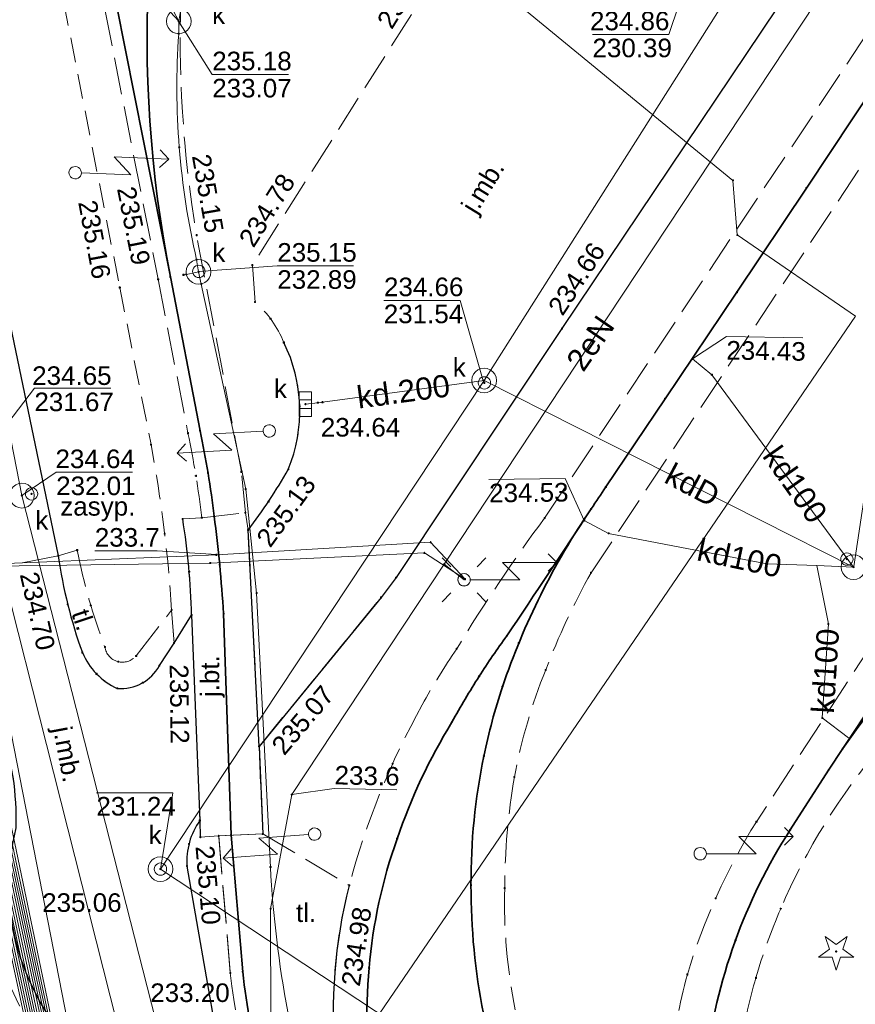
# Model space of a CAD drawing. Header units: metres. Extents: x 6603648 to 6604252, y 5739748 to 5740166.
# Tile 15 of 114: x 6603711 to 6603745, y 5739932 to 5739972. Entities that reach past the tile are written whole.
import ezdxf
from ezdxf.enums import TextEntityAlignment as Align

# ---------------------------------------------------------------- set-up
doc = ezdxf.new("R2010")
doc.units = ezdxf.units.M
doc.linetypes.add('PRZER2-1', pattern=[1.5, 1, -0.5])
doc.linetypes.add('PRZER3-1', pattern=[2, 1.5, -0.5])
doc.layers.get('0').update_dxf_attribs({"linetype": 'CONTINUOUS'})
for name, color, linetype, lineweight, true_color in [('GSLKOU', 7, 'CONTINUOUS', 18, 0x0a0909), ('GSLKRW', 7, 'CONTINUOUS', 25, 0x0a0909), ('GSLTTR', 7, 'CONTINUOUS', 35, 0x0a0909), ('GSPPRB', 7, 'CONTINUOUS', 18, 0x0a0909), ('GSPRDI', 7, 'CONTINUOUS', 18, 0x008000), ('GSPWPS', 7, 'CONTINUOUS', 13, 0x0a0909), ('GSPWPS_O', 7, 'CONTINUOUS', 13, 0x0a0909), ('GSSKOA', 7, 'CONTINUOUS', 18, 0x0a0909), ('GSSKOA_O', 7, 'CONTINUOUS', 18, 0x0a0909), ('GSSKOD', 7, 'CONTINUOUS', 18, 0x0a0909), ('GSSKPL', 7, 'CONTINUOUS', 18, 0x0a0909), ('GSSKPL_O', 7, 'CONTINUOUS', 18, 0x0a0909), ('GULENN', 1, 'CONTINUOUS', 18, 0xff0000), ('GULENN_O', 1, 'CONTINUOUS', 18, 0xff0000), ('GULESN', 1, 'CONTINUOUS', 18, 0xff0000), ('GULKDP', 7, 'CONTINUOUS', 18, 0x803300), ('GULKDP_O', 7, 'CONTINUOUS', 18, 0x803300), ('GULKSP', 7, 'CONTINUOUS', 18, 0x803300), ('GULWOP', 5, 'CONTINUOUS', 18, 0x0000ff), ('GUPISL', 7, 'CONTINUOUS', 18, 0x0a0909), ('GUPKKS', 7, 'CONTINUOUS', 18, 0x0a0909), ('GUPKSD', 7, 'CONTINUOUS', 18, 0x803300), ('GUPKSD_O', 7, 'CONTINUOUS', 18, 0x803300), ('GUPKWZ', 7, 'CONTINUOUS', 18, 0x0a0909), ('GUPKWZ_O', 7, 'CONTINUOUS', 18, 0x0a0909)]:
    doc.layers.add(name, color=color, linetype=linetype, lineweight=lineweight, true_color=true_color)
for name, color, linetype, true_color in [('GUPESH', 1, 'CONTINUOUS', 0xff0000), ('GUPESH_O', 1, 'CONTINUOUS', 0xff0000), ('GUPKSH', 7, 'CONTINUOUS', 0x803300), ('GUPKSH_O', 7, 'CONTINUOUS', 0x803300)]:
    doc.layers.add(name, color=color, linetype=linetype, true_color=true_color)
doc.styles.add('Arial', font='arial.ttf')

# ---------------------------------------------------------------- blocks, each defined once
blk = doc.blocks.new('GSPPRB0')
at = {"color": 0, "lineweight": 18}
blk.add_lwpolyline([(-0.007955, 0.0225), (0.007955, 0.0225), (0.0225, 0.007955), (0.0225, -0.007955), (0.007955, -0.0225), (-0.007955, -0.0225), (-0.0225, -0.007955), (-0.0225, 0.007955)], close=True, dxfattribs=at)
blk = doc.blocks.new('GUPISL1_5')
at = {"color": 0}
for points in [[(3.396745, 1.05234), (3.75, 0.7), (3.396745, 0.34766)], [(0.25, 0), (2.25, 0), (1.55, 0.7), (3.75, 0.7)]]:
    blk.add_lwpolyline(points, dxfattribs=at)
blk.add_lwpolyline([(0.25, 0), (0.241481, -0.064705), (0.216506, -0.125), (0.176777, -0.176777), (0.125, -0.216506), (0.064705, -0.241481), (0, -0.25), (-0.064705, -0.241481), (-0.125, -0.216506), (-0.176777, -0.176777), (-0.216506, -0.125), (-0.241481, -0.064705), (-0.25, 0), (-0.241481, 0.064705), (-0.216506, 0.125), (-0.176777, 0.176777), (-0.125, 0.216506), (-0.064705, 0.241481), (0, 0.25), (0.064705, 0.241481), (0.125, 0.216506), (0.176777, 0.176777), (0.216506, 0.125), (0.241481, 0.064705)], close=True, dxfattribs=at)
blk = doc.blocks.new('GUPISL1_4')
at = {"color": 0}
blk.add_lwpolyline([(0.25, 0), (0.241481, -0.064705), (0.216506, -0.125), (0.176777, -0.176777), (0.125, -0.216506), (0.064705, -0.241481), (0, -0.25), (-0.064705, -0.241481), (-0.125, -0.216506), (-0.176777, -0.176777), (-0.216506, -0.125), (-0.241481, -0.064705), (-0.25, 0), (-0.241481, 0.064705), (-0.216506, 0.125), (-0.176777, 0.176777), (-0.125, 0.216506), (-0.064705, 0.241481), (0, 0.25), (0.064705, 0.241481), (0.125, 0.216506), (0.176777, 0.176777), (0.216506, 0.125), (0.241481, 0.064705)], close=True, dxfattribs=at)
blk = doc.blocks.new('GUPISL1_10')
at = {"color": 0}
for points in [[(-0.883883, 0.883883), (-0.53033, 0.53033)], [(0.883883, 0.883883), (0.53033, 0.53033)], [(-0.883883, -0.883883), (-0.53033, -0.53033)], [(0.883883, -0.883883), (0.53033, -0.53033)]]:
    blk.add_lwpolyline(points, dxfattribs=at)
blk.add_lwpolyline([(0.25, 0), (0.234922, -0.085505), (0.19151, -0.160697), (0.125, -0.216507), (0.064705, -0.241482), (0, -0.25), (-0.064705, -0.241482), (-0.125, -0.216507), (-0.183262, -0.170042), (-0.225242, -0.10847), (-0.247207, -0.03726), (-0.247207, 0.03726), (-0.225242, 0.10847), (-0.183262, 0.170042), (-0.125, 0.216507), (-0.05563, 0.243732), (0.018682, 0.2493), (0.091335, 0.232718), (0.155872, 0.195458), (0.20656, 0.14083), (0.238893, 0.07369)], close=True, dxfattribs=at)
blk = doc.blocks.new('GUPESH1')
blk.add_hatch(color=0).paths.add_polyline_path([(0, 0.045), (-0.011647, 0.043467), (-0.0225, 0.038971), (-0.03182, 0.03182), (-0.038971, 0.0225), (-0.043467, 0.011647), (-0.045, 0), (-0.043467, -0.011647), (-0.038971, -0.0225), (-0.03182, -0.03182), (-0.0225, -0.038971), (-0.011647, -0.043467), (0, -0.045), (0.011647, -0.043467), (0.0225, -0.038971), (0.03182, -0.03182), (0.038971, -0.0225), (0.043467, -0.011647), (0.045, 0), (0.043467, 0.011647), (0.038971, 0.0225), (0.03182, 0.03182), (0.0225, 0.038971), (0.011647, 0.043467)])
blk = doc.blocks.new('GUPKWZ1_1')
at = {"color": 0}
blk.add_lwpolyline([(0.25, 0), (0.241481, -0.064705), (0.216506, -0.125), (0.176777, -0.176777), (0.125, -0.216506), (0.064705, -0.241481), (0, -0.25), (-0.064705, -0.241481), (-0.125, -0.216506), (-0.176777, -0.176777), (-0.216506, -0.125), (-0.241481, -0.064705), (-0.25, 0), (-0.241481, 0.064705), (-0.216506, 0.125), (-0.176777, 0.176777), (-0.125, 0.216506), (-0.064705, 0.241481), (0, 0.25), (0.064705, 0.241481), (0.125, 0.216506), (0.176777, 0.176777), (0.216506, 0.125), (0.241481, 0.064705)], close=True, dxfattribs=at)
blk = doc.blocks.new('GUPKSD1_1')
at = {"color": 0}
blk.add_lwpolyline([(0.5, 0), (0.482963, -0.12941), (0.433013, -0.25), (0.353553, -0.353553), (0.25, -0.433013), (0.12941, -0.482963), (0, -0.5), (-0.12941, -0.482963), (-0.25, -0.433013), (-0.353553, -0.353553), (-0.433013, -0.25), (-0.482963, -0.12941), (-0.5, 0), (-0.482963, 0.12941), (-0.433013, 0.25), (-0.353553, 0.353553), (-0.25, 0.433013), (-0.12941, 0.482963), (0, 0.5), (0.12941, 0.482963), (0.25, 0.433013), (0.353553, 0.353553), (0.433013, 0.25), (0.482963, 0.12941)], close=True, dxfattribs=at)
blk = doc.blocks.new('GSPRDI1')
blk.add_hatch(color=0).paths.add_polyline_path([(-0.045, 0), (-0.042798, -0.013906), (-0.036406, -0.02645), (-0.02645, -0.036406), (-0.013906, -0.042798), (0, -0.045), (0.013906, -0.042798), (0.02645, -0.036406), (0.036406, -0.02645), (0.042798, -0.013906), (0.045, 0), (0.042798, 0.013906), (0.036406, 0.02645), (0.02645, 0.036406), (0.013906, 0.042798), (0, 0.045), (-0.013906, 0.042798), (-0.02645, 0.036406), (-0.036406, 0.02645), (-0.042798, 0.013906)])
at = {"color": 0}
blk.add_lwpolyline([(0.088531, -0.272471), (-0.231778, -0.713338), (-0.231778, -0.168396), (-0.750048, 0), (-0.231778, 0.168396), (-0.231778, 0.713338), (0.088531, 0.272471), (0.606801, 0.440867), (0.286493, 0), (0.606801, -0.440867)], close=True, dxfattribs=at)
blk = doc.blocks.new('GUPKSH1')
blk.add_hatch(color=0).paths.add_polyline_path([(0, 0.045), (-0.011647, 0.043467), (-0.0225, 0.038971), (-0.03182, 0.03182), (-0.038971, 0.0225), (-0.043467, 0.011647), (-0.045, 0), (-0.043467, -0.011647), (-0.038971, -0.0225), (-0.03182, -0.03182), (-0.0225, -0.038971), (-0.011647, -0.043467), (0, -0.045), (0.011647, -0.043467), (0.0225, -0.038971), (0.03182, -0.03182), (0.038971, -0.0225), (0.043467, -0.011647), (0.045, 0), (0.043467, 0.011647), (0.038971, 0.0225), (0.03182, 0.03182), (0.0225, 0.038971), (0.011647, 0.043467)])
blk = doc.blocks.new('GUPKKS1')
at = {"color": 0}
blk.add_lwpolyline([(0.5, -0.25), (-0.5, -0.25), (-0.5, 0.25), (0.5, 0.25)], close=True, dxfattribs=at)
for points in [[(-0.175, -0.25), (-0.175, 0.25)], [(0.175, -0.25), (0.175, 0.25)]]:
    blk.add_lwpolyline(points, dxfattribs=at)
blk = doc.blocks.new('GSPWPS1')
blk.add_hatch(color=0).paths.add_polyline_path([(0, 0.045), (-0.011647, 0.043467), (-0.0225, 0.038971), (-0.03182, 0.03182), (-0.038971, 0.0225), (-0.043467, 0.011647), (-0.045, 0), (-0.043467, -0.011647), (-0.038971, -0.0225), (-0.03182, -0.03182), (-0.0225, -0.038971), (-0.011647, -0.043467), (0, -0.045), (0.011647, -0.043467), (0.0225, -0.038971), (0.03182, -0.03182), (0.038971, -0.0225), (0.043467, -0.011647), (0.045, 0), (0.043467, 0.011647), (0.038971, 0.0225), (0.03182, 0.03182), (0.0225, 0.038971), (0.011647, 0.043467)])

msp = doc.modelspace()

# ---------------------------------------------------------------- linework, layer by layer
at = {"layer": 'GSLKOU', "color": 18, "linetype": 'PRZER3-1', "lineweight": 18, "true_color": 0x0a0909}
for points in [[(6603732.661, 5739951.904), (6603752.425, 5739981.605)], [(6603734.536, 5739949.701), (6603754.754, 5739980.119)], [(6603745.973, 5739946.97), (6603741.209, 5739939.653)]]:
    msp.add_lwpolyline(points, dxfattribs=at)
for points in [[(6603732.661, 5739951.904, 0.022747), (6603729.116, 5739946.632)], [(6603734.536, 5739949.701, 0.037201), (6603732.704, 5739945.774)], [(6603729.116, 5739946.632, 0.021863), (6603727.721, 5739944.367, 0.061361), (6603724.78, 5739937.08)], [(6603732.704, 5739945.774, 0.049531), (6603731.44, 5739941.457)], [(6603746.268, 5739942.725, 0.075875), (6603742.189, 5739936.142)], [(6603731.44, 5739941.457, 0.04149), (6603731.05, 5739936.969)], [(6603741.209, 5739939.653, 0.06748), (6603738.422, 5739933.486)], [(6603731.05, 5739936.969, 0.056904), (6603731.479, 5739932.056)], [(6603742.189, 5739936.142, 0.032451), (6603741.185, 5739933.351)], [(6603737.774, 5739929.882, -0.046717), (6603738.422, 5739933.486)], [(6603741.185, 5739933.351, 0.032698), (6603740.597, 5739930.749)]]:
    msp.add_lwpolyline(points, format="xyb", dxfattribs=at)
at = {"layer": 'GSLKRW', "color": 18, "linetype": 'Continuous', "lineweight": 25, "true_color": 0x0a0909}
for points in [[(6603719.623, 5739907.764), (6603719.37, 5739910.02), (6603718.01, 5739918.93), (6603716.84, 5739924.9, 0.18154), (6603714.02, 5739930.19, -0.269275), (6603711.34, 5739939.4, 0.039751), (6603711.22, 5739941.45), (6603709.62, 5739949.73), (6603696.41, 5740012.1), (6603705.1, 5740118.58), (6603708.8, 5740118.29), (6603704.84, 5740070.9), (6603702.4, 5740041.46), (6603700.14, 5740012.41), (6603713.04, 5739950.38, 0.051914), (6603714.01, 5739946.48, 0.188776), (6603715.42, 5739945.03, 0.298634), (6603717.12, 5739945.95), (6603717.71, 5739946.86), (6603718.42, 5739947.99), (6603718.75, 5739939.7)], [(6603752.42, 5739981.61, 0.290206), (6603747.02, 5739979.92), (6603733.36, 5739959.55), (6603726.67, 5739949.5), (6603726.06, 5739948.7), (6603721.14, 5739942.69), (6603720.7, 5739951.42, 0.033899), (6603722.32, 5739953.87, 0.214352), (6603722.14, 5739958.99)], [(6603718.42, 5739947.99, 0.032203), (6603718.06, 5739951.87)], [(6603718.75, 5739939.7, 0.173766), (6603718.23, 5739937.86), (6603719.79, 5739928.93, 0.048284), (6603722.84, 5739921.11), (6603722.94, 5739920.67), (6603724.77, 5739911.4), (6603725.34, 5739910.66), (6603730.11, 5739887.52, 0.604875), (6603737.09, 5739882.41), (6603758.47, 5739886.39), (6603760.73, 5739886.84, 0.095034), (6603764.73, 5739888.29, 0.063081), (6603768.68, 5739890.98), (6603766.78, 5739892.25), (6603757.68, 5739898.54)], [(6603724.78, 5739937.08, 0.17998), (6603726.18, 5739923.25, 0.138135), (6603733.18, 5739915.03)]]:
    msp.add_lwpolyline(points, format="xyb", dxfattribs=at)
for points in [[(6603721.14, 5739942.69), (6603721.29, 5739939.16)], [(6603718.75, 5739939.7), (6603718.77, 5739939.03)]]:
    msp.add_lwpolyline(points, dxfattribs=at)
at = {"layer": 'GSLTTR', "color": 18, "linetype": 'Continuous', "lineweight": 35, "true_color": 0x0a0909}
for points in [[(6603718.42, 5740042.85), (6603711, 5740031.78, 0.197873), (6603707.46, 5740012.99, -0.000264), (6603710.44, 5739997.78), (6603712.7, 5739986.28), (6603715.02, 5739974.46), (6603717.56, 5739961.64), (6603718.76, 5739955.43, -0.02115), (6603719.33, 5739951.98, -0.01537), (6603719.71, 5739948.05), (6603720.01, 5739939.11), (6603720.48, 5739933.6, 0.063458), (6603722.5, 5739925.36, 0.103455), (6603728.15, 5739916.98, 0.087138), (6603735.69, 5739911.88, -0.009366), (6603746.49, 5739907.17), (6603750.35, 5739904.88), (6603754.05, 5739902.42, 0.04307), (6603764.13, 5739897.21, -0.0617), (6603779.54, 5739890.04)], [(6603743.23, 5740026.2), (6603737, 5740016.92), (6603724.75, 5739998.56, 0.067802), (6603719.01, 5739986.63, 0.126619), (6603717.56, 5739961.64)], [(6603749.51, 5739910.14, -0.046197), (6603745.82, 5739913.14, -0.026842), (6603743.9, 5739915.24, -0.075296), (6603740.8, 5739919.97, -0.066453), (6603739.33, 5739924.79, -0.051989), (6603739.12, 5739929.17, -0.009541), (6603739.17, 5739929.86, -0.113235), (6603742.57, 5739939.33), (6603744.11, 5739941.73), (6603744.69, 5739942.6), (6603747.38, 5739946.66), (6603750.92, 5739951.92), (6603756.52, 5739960.27), (6603762.25, 5739968.78), (6603769.89, 5739980.14), (6603770.97, 5739981.78)], [(6603775.54, 5739978.72), (6603774.92, 5739977.81), (6603771.27, 5739972.47), (6603767.58, 5739966.97, -0.030946), (6603763.81, 5739962.03, -0.011924), (6603759.5, 5739957.63, 0.018577), (6603752.12, 5739950.98, 0.058962), (6603744.69, 5739942.6)], [(6603746.04, 5739969.46), (6603743.22, 5739965.22), (6603740.42, 5739961.02), (6603737.52, 5739956.72), (6603735.13, 5739953.16, 0.000291), (6603734.54, 5739952.28, -0.00424), (6603731.13, 5739947.15, 0.014683), (6603730.02, 5739945.52, 0.014292), (6603728.92, 5739943.67, 0.055652), (6603726.71, 5739938.96, 0.065009), (6603725.58, 5739933.75, 0.071213), (6603725.83, 5739928.4, 0.089635), (6603727.36, 5739923.76, 0.00365), (6603727.58, 5739923.37, 0.119715), (6603734.46, 5739915.6), (6603738.63, 5739912.73), (6603742.91, 5739909.87), (6603747.27, 5739906.96)], [(6603749.51, 5739910.14), (6603745.17, 5739913.05, -0.023956), (6603740.73, 5739916.06, -0.040366), (6603737.37, 5739918.79, -0.051592), (6603734.12, 5739922.53, -0.053249), (6603731.69, 5739926.89, -0.048736), (6603730.19, 5739931.91, -0.048816), (6603729.69, 5739937.09, -0.052283), (6603730.21, 5739942.3, -0.029451), (6603730.96, 5739945.1, -0.067799), (6603734.54, 5739952.28)]]:
    msp.add_lwpolyline(points, format="xyb", dxfattribs=at)
at = {"layer": 'GSSKOA', "color": 18, "linetype": 'PRZER3-1', "lineweight": 18, "true_color": 0x0a0909}
msp.add_lwpolyline([(6603700.14, 5740012.41), (6603702.4, 5740041.46), (6603704.84, 5740070.9), (6603708.8, 5740118.29), (6603705.1, 5740118.58), (6603696.41, 5740012.1), (6603709.62, 5739949.73), (6603713.04, 5739950.38)], close=True, dxfattribs=at)
for points in [[(6603739.63, 5739979.68, -0.163934), (6603737.64, 5739978.03), (6603729.43, 5739975.6), (6603720.87, 5739962.11), (6603720.98, 5739960.62, -0.117673), (6603722.14, 5739958.99, -0.214352), (6603722.32, 5739953.87, -0.033899), (6603720.7, 5739951.42), (6603721.14, 5739942.69), (6603726.06, 5739948.7), (6603726.67, 5739949.5), (6603733.36, 5739959.55)], [(6603709.62, 5739949.73), (6603713.04, 5739950.38, 0.051914), (6603714.01, 5739946.48, 0.188776), (6603715.42, 5739945.03, 0.298634), (6603717.12, 5739945.95), (6603717.71, 5739946.86), (6603718.42, 5739947.99), (6603718.75, 5739939.7, 0.173766), (6603718.23, 5739937.86), (6603719.79, 5739928.93, 0.048284), (6603722.84, 5739921.11), (6603722.94, 5739920.67), (6603724.77, 5739911.4), (6603725.34, 5739910.66)], [(6603719.37, 5739910.02), (6603718.01, 5739918.93), (6603716.84, 5739924.9, 0.18154), (6603714.02, 5739930.19, -0.269275), (6603711.34, 5739939.4, 0.039751), (6603711.22, 5739941.45), (6603709.62, 5739949.73)]]:
    msp.add_lwpolyline(points, format="xyb", dxfattribs=at)
msp.add_lwpolyline([(6603718.06, 5739951.87), (6603718.83, 5739951.92), (6603720.59, 5739952.12), (6603720.7, 5739951.42), (6603721.14, 5739942.69), (6603721.29, 5739939.16), (6603719.51, 5739939.08), (6603718.77, 5739939.03), (6603718.75, 5739939.7), (6603718.42, 5739947.99, 0.032203)], format="xyb", close=True, dxfattribs=at)
at = {"layer": 'GSSKOD', "color": 18, "linetype": 'PRZER2-1', "lineweight": 18, "true_color": 0x0a0909}
msp.add_lwpolyline([(6603711.06, 5740035.65), (6603709.31, 5740032.96, 0.19423), (6603705.34, 5740012.85), (6603706.75, 5740004.57), (6603708.35, 5739997.66), (6603710.67, 5739985.82), (6603712.96, 5739974.23), (6603715.52, 5739961.21), (6603716.78, 5739954.87, -0.030836), (6603717.61, 5739948.19), (6603717.71, 5739946.86), (6603718.42, 5739947.99, 0.032203), (6603718.06, 5739951.87), (6603718.83, 5739951.92)], format="xyb", dxfattribs=at)
at = {"layer": 'GSSKPL', "color": 18, "linetype": 'PRZER3-1', "lineweight": 18, "true_color": 0x0a0909}
msp.add_lwpolyline([(6603714.53, 5739974.4), (6603717.07, 5739961.54), (6603718.27, 5739955.33, -0.021441), (6603718.83, 5739951.92), (6603720.59, 5739952.12), (6603720.43, 5739953.77), (6603718.62, 5739963.32, -0.052081), (6603718, 5739973.29, -0.091075)], format="xyb", dxfattribs=at)
for points in [[(6603717.61, 5739948.19), (6603717.71, 5739946.86), (6603717.12, 5739945.95, -0.298634), (6603715.42, 5739945.03, -0.188776), (6603714.01, 5739946.48, -0.051914), (6603713.04, 5739950.38), (6603713.8, 5739950.61, 0.04267), (6603714.92, 5739946.7, 0.640134), (6603716.18, 5739946.34)], [(6603709.62, 5739949.73), (6603711.22, 5739941.45, -0.039751), (6603711.34, 5739939.4, 0.269275), (6603714.02, 5739930.19, -0.18154), (6603716.84, 5739924.9), (6603718.01, 5739918.93), (6603719.37, 5739910.02), (6603718.48, 5739909.98), (6603717.21, 5739918.55), (6603715.95, 5739924.65, 0.199135), (6603713.38, 5739929.56, -0.239822), (6603710.38, 5739939.49, 0.059545), (6603710.25, 5739941.34), (6603708.78, 5739949.49)], [(6603718.75, 5739939.7), (6603718.77, 5739939.03), (6603719.51, 5739939.08), (6603719.98, 5739933.55, 0.064022), (6603722.04, 5739925.17), (6603724.03, 5739921.29), (6603723.26, 5739920.86), (6603722.94, 5739920.67), (6603722.84, 5739921.11, -0.048284), (6603719.79, 5739928.93), (6603718.23, 5739937.86, -0.173766)], [(6603732.62, 5739915.31, 0.9519), (6603732.49, 5739914.18), (6603731.97, 5739913.33), (6603735.49, 5739911.42), (6603740.11, 5739909.47), (6603746.28, 5739906.71), (6603745.9, 5739905.98), (6603742.67, 5739907.54), (6603739.83, 5739908.69, -0.050084), (6603731, 5739912.96, -0.104226), (6603723.26, 5739920.86), (6603724.03, 5739921.29), (6603722.04, 5739925.17, -0.064022), (6603719.98, 5739933.55), (6603719.51, 5739939.08), (6603721.29, 5739939.16), (6603724.78, 5739937.08, 0.17998), (6603726.18, 5739923.25, 0.138135), (6603733.18, 5739915.03)]]:
    msp.add_lwpolyline(points, format="xyb", close=True, dxfattribs=at)
at = {"layer": 'GULENN', "color": 1, "linetype": 'Continuous', "lineweight": 18, "true_color": 0xff0000}
for points in [[(6603740.519, 5739981.114), (6603746.132, 5739977.459), (6603746.548, 5739977.177), (6603744.816, 5739974.559), (6603745.715, 5739973.757), (6603744.816, 5739974.559), (6603728.607, 5739950.041), (6603729.41, 5739949.413), (6603728.607, 5739950.041), (6603722.462, 5739940.747), (6603721.605, 5739936.139), (6603721.618, 5739931.499)], [(6603703.817, 5739967.481), (6603712.032, 5739925.727), (6603719.751, 5739886.496), (6603728.881, 5739869.101), (6603730.49, 5739869.418), (6603731.118, 5739869.541), (6603721.888, 5739888.22), (6603714.538, 5739925.8), (6603706.498, 5739966.908)]]:
    msp.add_lwpolyline(points, dxfattribs=at)
at = {"layer": 'GULESN', "color": 1, "linetype": 'Continuous', "lineweight": 18, "true_color": 0xff0000}
for points in [[(6603709.97, 5739973.28), (6603709.8, 5739971.71), (6603706.18, 5739966.33), (6603705.23, 5739965.82), (6603704.76, 5739964.9), (6603707.76, 5739949.95), (6603712.85, 5739926.27), (6603720.37, 5739892.29), (6603720.46, 5739889.68), (6603721.33, 5739885.41), (6603727.71, 5739871.19), (6603728.21, 5739867.54), (6603728.89, 5739861.95), (6603728.85, 5739852.87), (6603728.68, 5739849.11), (6603728.94, 5739847.97), (6603729.36, 5739847.15), (6603731.19, 5739846.6), (6603735.45, 5739845.51), (6603741.34, 5739844.63), (6603759.87, 5739842.28)], [(6603710.12, 5739973.35), (6603709.92, 5739971.65), (6603706.29, 5739966.25), (6603705.34, 5739965.77), (6603704.86, 5739964.9), (6603707.86, 5739949.97), (6603712.94, 5739926.29), (6603720.45, 5739892.3), (6603720.59, 5739889.68), (6603721.49, 5739885.45), (6603727.86, 5739871.26), (6603728.36, 5739867.56), (6603728.97, 5739861.95), (6603728.93, 5739852.86), (6603728.8, 5739849.1), (6603729.09, 5739848), (6603729.46, 5739847.26), (6603731.22, 5739846.7), (6603735.47, 5739845.61), (6603741.35, 5739844.73), (6603759.87, 5739842.36)], [(6603710.26, 5739973.42), (6603710.05, 5739971.58), (6603706.41, 5739966.17), (6603705.46, 5739965.72), (6603704.96, 5739964.9), (6603707.95, 5739949.99), (6603713.02, 5739926.3), (6603720.53, 5739892.31), (6603720.72, 5739889.67), (6603721.64, 5739885.48), (6603728, 5739871.32), (6603728.51, 5739867.57), (6603729.06, 5739861.94), (6603729.01, 5739852.84), (6603728.92, 5739849.09), (6603729.23, 5739848.03), (6603729.56, 5739847.36), (6603731.26, 5739846.81), (6603735.49, 5739845.71), (6603741.36, 5739844.83), (6603759.88, 5739842.44)], [(6603710.4, 5739973.49), (6603710.17, 5739971.52), (6603706.52, 5739966.09), (6603705.57, 5739965.67), (6603705.16, 5739964.89), (6603708.13, 5739950.03), (6603713.19, 5739926.33), (6603714.4, 5739924.73), (6603715.13, 5739922.29), (6603715.88, 5739921.58), (6603723.47, 5739923.01), (6603723.78, 5739923.1), (6603725.04, 5739922.94), (6603726.15, 5739922.02), (6603731.9, 5739914.37), (6603733.36, 5739911.36), (6603735.72, 5739909.48), (6603740.98, 5739906.9), (6603742.51, 5739905.75), (6603764.42, 5739891.1)], [(6603710.58, 5739973.58), (6603710.3, 5739971.46), (6603706.64, 5739966.02), (6603705.69, 5739965.63), (6603705.26, 5739964.89), (6603708.22, 5739950.05), (6603713.28, 5739926.35), (6603714.45, 5739924.74), (6603715.13, 5739922.34), (6603715.81, 5739921.87), (6603723.47, 5739923.23), (6603723.75, 5739923.26), (6603725.05, 5739923.03), (6603726.34, 5739922.15), (6603731.92, 5739914.47), (6603733.49, 5739911.43), (6603735.72, 5739909.64), (6603741.03, 5739907.04), (6603742.59, 5739905.88), (6603764.53, 5739891.4)], [(6603709.69, 5739973.13), (6603709.55, 5739971.83), (6603705.94, 5739966.48), (6603705, 5739965.91), (6603704.56, 5739964.91), (6603707.59, 5739949.92), (6603719.17, 5739950.09), (6603727.81, 5739950.5), (6603729.45, 5739949.44), (6603729.41, 5739949.413)], [(6603709.83, 5739973.2), (6603709.67, 5739971.77), (6603706.06, 5739966.41), (6603705.11, 5739965.86), (6603704.66, 5739964.91), (6603707.67, 5739949.94), (6603719.42, 5739950.42), (6603728.06, 5739950.93), (6603729.45, 5739949.44), (6603729.41, 5739949.413)], [(6603705.06, 5739964.89), (6603708.05, 5739950.01), (6603713.11, 5739926.32), (6603720.6, 5739892.32), (6603720.85, 5739889.67), (6603721.8, 5739885.52), (6603728.15, 5739871.39), (6603728.66, 5739867.59), (6603729.14, 5739861.94), (6603729.09, 5739852.83), (6603729.04, 5739849.08), (6603729.38, 5739848.06), (6603729.67, 5739847.47), (6603731.29, 5739846.91), (6603735.51, 5739845.81), (6603741.38, 5739844.93), (6603759.89, 5739842.52)], [(6603705.36, 5739964.88), (6603708.32, 5739950.07), (6603713.37, 5739926.36), (6603720.68, 5739892.34), (6603720.98, 5739889.66), (6603721.95, 5739885.56), (6603728.3, 5739871.45), (6603728.81, 5739867.61), (6603729.23, 5739861.94), (6603729.17, 5739852.82), (6603729.16, 5739849.07), (6603729.53, 5739848.08), (6603729.77, 5739847.58), (6603731.32, 5739847.01), (6603735.53, 5739845.91), (6603741.39, 5739845.02), (6603759.9, 5739842.6)], [(6603705.45, 5739964.88), (6603708.41, 5739950.09), (6603713.46, 5739926.38), (6603720.76, 5739892.35), (6603721.11, 5739889.66), (6603722.11, 5739885.6), (6603728.44, 5739871.52), (6603728.95, 5739867.63), (6603729.31, 5739861.94), (6603729.18, 5739852.82), (6603729.28, 5739849.06), (6603729.68, 5739848.11), (6603729.88, 5739847.69), (6603731.35, 5739847.1), (6603735.55, 5739846.01), (6603741.4, 5739845.12), (6603759.9, 5739842.68)], [(6603705.55, 5739964.87), (6603708.5, 5739950.11), (6603713.54, 5739926.39), (6603720.84, 5739892.36), (6603721.24, 5739889.65), (6603722.27, 5739885.64), (6603728.6, 5739871.59), (6603729.1, 5739867.65), (6603729.39, 5739861.94), (6603729.26, 5739852.8), (6603729.4, 5739849.05), (6603729.82, 5739848.14), (6603729.98, 5739847.8), (6603731.38, 5739847.2), (6603735.57, 5739846.12), (6603741.41, 5739845.22), (6603759.91, 5739842.76)], [(6603705.64, 5739964.87), (6603708.58, 5739950.13), (6603713.63, 5739926.41), (6603720.92, 5739892.37), (6603721.37, 5739889.65), (6603722.44, 5739885.68), (6603728.75, 5739871.66), (6603729.25, 5739867.67), (6603729.48, 5739861.93), (6603729.34, 5739852.79), (6603729.51, 5739849.04), (6603729.97, 5739848.17), (6603730.09, 5739847.91), (6603731.41, 5739847.29), (6603735.59, 5739846.23), (6603741.43, 5739845.32), (6603759.92, 5739842.84)], [(6603705.74, 5739964.87), (6603708.67, 5739950.14), (6603713.7, 5739926.42), (6603721, 5739892.39), (6603721.5, 5739889.64), (6603722.6, 5739885.72), (6603728.91, 5739871.73), (6603729.4, 5739867.68), (6603729.56, 5739861.93), (6603729.42, 5739852.78), (6603729.62, 5739849.03), (6603730.12, 5739848.2), (6603730.2, 5739848.03), (6603731.44, 5739847.39), (6603735.61, 5739846.35), (6603741.44, 5739845.42), (6603759.93, 5739842.92)], [(6603705.83, 5739964.86), (6603708.77, 5739950.16), (6603713.78, 5739926.44), (6603721.1, 5739892.4), (6603721.63, 5739889.64), (6603722.76, 5739885.76), (6603729.05, 5739871.79), (6603729.55, 5739867.7), (6603729.65, 5739861.93), (6603729.5, 5739852.76), (6603729.73, 5739849.02), (6603730.27, 5739848.22), (6603730.31, 5739848.14), (6603731.47, 5739847.48), (6603735.63, 5739846.46), (6603741.45, 5739845.51), (6603759.93, 5739843)], [(6603705.93, 5739964.86), (6603708.89, 5739950.19), (6603713.86, 5739926.45), (6603721.2, 5739892.42), (6603721.77, 5739889.63), (6603722.92, 5739885.8), (6603729.21, 5739871.86), (6603729.67, 5739867.72), (6603729.74, 5739861.93), (6603729.58, 5739852.75), (6603729.85, 5739849.01), (6603730.42, 5739848.25), (6603731.51, 5739847.58), (6603735.65, 5739846.55), (6603741.46, 5739845.6), (6603759.94, 5739843.08), (6603778.41, 5739842.44), (6603792.65, 5739841.57), (6603796.97, 5739841.31), (6603799.03, 5739841.2), (6603828.3, 5739838.36), (6603832.88, 5739837.85), (6603859.08, 5739836.24), (6603882.48, 5739834.59)]]:
    msp.add_lwpolyline(points, dxfattribs=at)
at = {"layer": 'GULKDP', "color": 36, "linetype": 'Continuous', "lineweight": 18, "true_color": 0x803300}
for points in [[(6603777.757, 5739819.752), (6603779.27, 5739834.54), (6603781.34, 5739854.48), (6603739.85, 5739865.22), (6603725.67, 5739897.5), (6603719.16, 5739923.08), (6603711.57, 5739952.81), (6603705.46, 5739984.06), (6603699.45, 5740014.69), (6603703.39, 5740065.66), (6603707.55, 5740115.42), (6603711.278, 5740161.991)], [(6603764.477, 5739907.103), (6603762.949, 5739907.983), (6603754.079, 5739913.346), (6603717.161, 5739937.74), (6603730.219, 5739957.456), (6603752.8, 5739993.086), (6603781.546, 5740035.03), (6603814.503, 5740080.605)], [(6603717.9, 5739971.95), (6603717.57, 5739972.32), (6603715.55, 5739974.59)], [(6603718.7, 5739961.84), (6603718.21, 5739961.74), (6603718.09, 5739961.72)], [(6603738.624, 5739958.325), (6603739.407, 5739957.69), (6603745.122, 5739949.926)], [(6603730.219, 5739957.456), (6603723.7, 5739956.58), (6603723.51, 5739956.56), (6603723.01, 5739956.5)], [(6603745.122, 5739949.926), (6603730.219, 5739957.456)], [(6603734.263, 5739951.806), (6603735.244, 5739951.286), (6603741.63, 5739950.053), (6603743.642, 5739949.984)], [(6603744.922, 5739943.038), (6603743.865, 5739943.837), (6603744.109, 5739947.633), (6603743.642, 5739949.984)], [(6603743.642, 5739949.984), (6603745.122, 5739949.926)]]:
    msp.add_lwpolyline(points, dxfattribs=at)
for points in [[(6603717.9, 5739971.95), (6603717.98, 5739972.44, -0.146926), (6603726.18, 5739998.5), (6603736.75, 5740014.02), (6603737.03, 5740014.43)], [(6603750.86, 5739901.24), (6603734.63, 5739910.94), (6603734.2, 5739911.2), (6603734.39, 5739911.66), (6603734.91, 5739912.96), (6603735.1, 5739913.42), (6603734.68, 5739913.69), (6603732.68, 5739915.01, -0.162517), (6603723.77, 5739926.28, -0.066964), (6603721.6, 5739937.82), (6603721.04, 5739948.88), (6603720.6, 5739953.07), (6603718.81, 5739961.35), (6603718.7, 5739961.84), (6603718.62, 5739962.33, -0.074444), (6603717.9, 5739971.45), (6603717.9, 5739971.95), (6603717.67, 5739972.39, -0.125611)]]:
    msp.add_lwpolyline(points, format="xyb", dxfattribs=at)
at = {"layer": 'GULKSP', "color": 36, "linetype": 'Continuous', "lineweight": 18, "true_color": 0x803300}
msp.add_lwpolyline([(6603787.705, 5739819.089), (6603789.77, 5739850.36), (6603764.29, 5739857.04), (6603737.51, 5739864.02), (6603724.57, 5739895.18), (6603717.7, 5739922.45), (6603709.7, 5739954.04), (6603703.98, 5739982.97), (6603697.59, 5740015.56), (6603701.63, 5740063.88), (6603705.74, 5740113.57), (6603709.426, 5740162.111)], dxfattribs=at)
at = {"layer": 'GULWOP', "color": 5, "linetype": 'Continuous', "lineweight": 18, "true_color": 0x0000ff}
for points in [[(6603745.201, 5739960.057), (6603740.434, 5739963.332), (6603740.26, 5739965.529), (6603720.897, 5739981.424), (6603720.225, 5739982.01), (6603719.36, 5739982.56)], [(6603825.656, 5739849.078), (6603769.366, 5739852.901), (6603737.285, 5739855.059), (6603734.65, 5739855.19), (6603732.727, 5739868.33), (6603732.589, 5739869.247), (6603724.96, 5739921.24), (6603723.88, 5739928.79), (6603745.201, 5739960.057)]]:
    msp.add_lwpolyline(points, dxfattribs=at)
at = {"layer": 'GUPESH_O', "color": 1, "linetype": 'Continuous', "lineweight": 13, "true_color": 0xff0000, "flags": 128}
for points in [[(6603719.417, 5739950.436), (6603717.033, 5739950.578), (6603714.513, 5739950.578)], [(6603722.462, 5739940.747), (6603724.176, 5739940.987), (6603726.695, 5739940.935)]]:
    msp.add_lwpolyline(points, dxfattribs=at)
at = {"layer": 'GUPKSH_O', "color": 36, "linetype": 'Continuous', "lineweight": 13, "true_color": 0x803300, "flags": 128}
for points in [[(6603738.082, 5739972.613), (6603737.673, 5739971.424), (6603734.593, 5739971.424)], [(6603717.894, 5739971.958), (6603719.251, 5739969.801), (6603722.331, 5739969.801)], [(6603718.706, 5739961.849), (6603721.875, 5739962.078), (6603724.955, 5739962.078)], [(6603730.187, 5739957.449), (6603729.251, 5739960.69), (6603726.171, 5739960.69)], [(6603738.624, 5739958.325), (6603740.002, 5739959.225), (6603743.082, 5739959.175)], [(6603709.7, 5739954.04), (6603712.076, 5739957.141), (6603715.156, 5739957.141)], [(6603711.57, 5739952.81), (6603712.954, 5739953.752), (6603716.034, 5739953.752)], [(6603734.263, 5739951.806), (6603733.495, 5739953.496), (6603730.415, 5739953.46)], [(6603745.131, 5739949.952), (6603745.614, 5739953.159), (6603748.694, 5739953.159)], [(6603717.161, 5739937.74), (6603717.658, 5739940.823), (6603714.578, 5739940.823)]]:
    msp.add_lwpolyline(points, dxfattribs=at)

# ---------------------------------------------------------------- block references
at = {"layer": 'GSPPRB', "color": 18, "linetype": 'Continuous', "lineweight": 18, "true_color": 0x0a0909, "rotation": 90}
for p in [(6603717.9, 5739971.45), (6603717.92, 5739966.87), (6603740.26, 5739965.529), (6603743.22, 5739965.22), (6603718.62, 5739963.32), (6603740.434, 5739963.332), (6603718.62, 5739962.33), (6603720.87, 5739962.11), (6603718.09, 5739961.72), (6603718.21, 5739961.74), (6603717.07, 5739961.54), (6603717.56, 5739961.64), (6603718.81, 5739961.35), (6603715.52, 5739961.21), (6603740.42, 5739961.02), (6603720.98, 5739960.62), (6603721.6, 5739959.95), (6603733.36, 5739959.55), (6603722.14, 5739958.99), (6603739.407, 5739957.69), (6603723.51, 5739956.56), (6603723.7, 5739956.58), (6603737.52, 5739956.72), (6603722.78, 5739956.41), (6603718.76, 5739955.43), (6603718.27, 5739955.33), (6603716.78, 5739954.87), (6603720.43, 5739953.77), (6603722.32, 5739953.87), (6603718.59, 5739953.61), (6603719.08, 5739953.72), (6603720.6, 5739953.07), (6603735.13, 5739953.16), (6603721.52, 5739952.57), (6603734.54, 5739952.28), (6603718.06, 5739951.87), (6603718.83, 5739951.92), (6603719.33, 5739951.98), (6603720.59, 5739952.12), (6603732.661, 5739951.904), (6603720.7, 5739951.42), (6603717.33, 5739951.28), (6603735.244, 5739951.286), (6603713.8, 5739950.61), (6603728.06, 5739950.93), (6603713.04, 5739950.38), (6603719.42, 5739950.42), (6603727.81, 5739950.5), (6603719.17, 5739950.09), (6603719.55, 5739950.02), (6603728.607, 5739950.041), (6603741.63, 5739950.053), (6603718.32, 5739949.74), (6603726.67, 5739949.5), (6603729.45, 5739949.44), (6603734.536, 5739949.701), (6603721.04, 5739948.88), (6603726.06, 5739948.7), (6603713.42, 5739948.42), (6603714.35, 5739948.38), (6603717.61, 5739948.19), (6603718.42, 5739947.99), (6603719.71, 5739948.05), (6603744.109, 5739947.633), (6603731.13, 5739947.15), (6603714.92, 5739946.7), (6603717.71, 5739946.86), (6603729.116, 5739946.632), (6603731.62, 5739946.86), (6603714.01, 5739946.48), (6603716.18, 5739946.34), (6603715.46, 5739946.11), (6603717.12, 5739945.95), (6603714.58, 5739945.62), (6603730.02, 5739945.52), (6603732.704, 5739945.774), (6603715.42, 5739945.03), (6603716.45, 5739945.26), (6603730.96, 5739945.1), (6603743.865, 5739943.837), (6603728.92, 5739943.67), (6603721.14, 5739942.69), (6603730.21, 5739942.3), (6603744.69, 5739942.6), (6603726.528, 5739941.989), (6603731.44, 5739941.457), (6603744.11, 5739941.73), (6603718.75, 5739939.7), (6603741.209, 5739939.653), (6603719.51, 5739939.08), (6603720.01, 5739939.11), (6603721.29, 5739939.16), (6603742.57, 5739939.33), (6603718.31, 5739938.75), (6603718.77, 5739939.03), (6603726.71, 5739938.96), (6603718.23, 5739937.86), (6603721.6, 5739937.82), (6603724.78, 5739937.08), (6603729.69, 5739937.09), (6603731.05, 5739936.969), (6603739.56, 5739936.559), (6603721.605, 5739936.139), (6603742.189, 5739936.142), (6603740.36, 5739934.86), (6603719.98, 5739933.55), (6603720.48, 5739933.6), (6603725.58, 5739933.75), (6603738.422, 5739933.486), (6603741.185, 5739933.351)]:
    msp.add_blockref('GSPPRB0', p, dxfattribs=at)
at = {"layer": 'GSPRDI', "color": 96, "linetype": 'Continuous', "lineweight": 18, "true_color": 0x008000, "rotation": 90}
msp.add_blockref('GSPRDI1', (6603744.424, 5739934.416), dxfattribs=at)
at = {"layer": 'GSPWPS', "color": 18, "linetype": 'Continuous', "lineweight": 13, "true_color": 0x0a0909, "rotation": 90}
for p in [(6603718.62, 5739963.32), (6603720.87, 5739962.11), (6603717.07, 5739961.54), (6603715.52, 5739961.21), (6603733.36, 5739959.55), (6603720.7, 5739951.42), (6603713.04, 5739950.38), (6603718.42, 5739947.99), (6603721.14, 5739942.69), (6603718.77, 5739939.03), (6603724.78, 5739937.08)]:
    msp.add_blockref('GSPWPS1', p, dxfattribs=at)
at = {"layer": 'GUPESH', "color": 1, "linetype": 'Continuous', "lineweight": 5, "true_color": 0xff0000, "rotation": 90}
for p in [(6603719.42, 5739950.42), (6603719.17, 5739950.09), (6603722.462, 5739940.747)]:
    msp.add_blockref('GUPESH1', p, dxfattribs=at)
at = {"layer": 'GUPISL', "color": 18, "linetype": 'Continuous', "lineweight": 18, "true_color": 0x0a0909}
for name, p, rotation in [('GUPISL1_5', (6603713.72, 5739965.84), 357.7634179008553), ('GUPISL1_5', (6603721.55, 5739955.42), 182.9347949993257), ('GUPISL1_10', (6603729.41, 5739949.413), 90), ('GUPISL1_5', (6603729.41, 5739949.413), 359.9999974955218), ('GUPISL1_4', (6603729.41, 5739949.413), 90), ('GUPISL1_5', (6603723.38, 5739939.15), 184.066967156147), ('GUPISL1_5', (6603738.94, 5739938.361), 359.9999974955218)]:
    msp.add_blockref(name, p, dxfattribs=dict(at, rotation=rotation))
at = {"layer": 'GUPKKS', "color": 18, "linetype": 'Continuous', "lineweight": 18, "true_color": 0x0a0909, "rotation": 270.0981857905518}
msp.add_blockref('GUPKKS1', (6603723.01, 5739956.5), dxfattribs=at)
at = {"layer": 'GUPKSD', "color": 36, "linetype": 'Continuous', "lineweight": 18, "true_color": 0x803300, "rotation": 90}
for p in [(6603717.9, 5739971.95), (6603718.7, 5739961.84), (6603730.219, 5739957.456), (6603711.57, 5739952.81), (6603745.122, 5739949.926), (6603717.161, 5739937.74)]:
    msp.add_blockref('GUPKSD1_1', p, dxfattribs=at)
at = {"layer": 'GUPKSH', "color": 36, "linetype": 'Continuous', "lineweight": 5, "true_color": 0x803300, "rotation": 90}
for p in [(6603717.9, 5739971.95), (6603717.9, 5739971.45), (6603717.92, 5739966.87), (6603718.62, 5739962.33), (6603718.09, 5739961.72), (6603718.7, 5739961.84), (6603718.81, 5739961.35), (6603738.624, 5739958.325), (6603730.219, 5739957.456), (6603730.23, 5739957.36), (6603723.51, 5739956.56), (6603723.7, 5739956.58), (6603723.01, 5739956.5), (6603723.01, 5739956.5), (6603720.6, 5739953.07), (6603711.57, 5739952.81), (6603711.96, 5739952.88), (6603734.263, 5739951.806), (6603744.857, 5739950.248), (6603745.122, 5739949.926), (6603721.04, 5739948.88), (6603743.865, 5739943.837), (6603717.16, 5739937.74), (6603717.161, 5739937.74), (6603721.6, 5739937.82)]:
    msp.add_blockref('GUPKSH1', p, dxfattribs=at)
at = {"layer": 'GUPKWZ', "color": 18, "linetype": 'Continuous', "lineweight": 18, "true_color": 0x0a0909, "rotation": 90}
for p in [(6603718.71, 5739961.86), (6603730.23, 5739957.36), (6603711.96, 5739952.88), (6603744.857, 5739950.248), (6603717.161, 5739937.74)]:
    msp.add_blockref('GUPKWZ1_1', p, dxfattribs=at)

# ---------------------------------------------------------------- texts
at = {"layer": 'GSPWPS_O', "color": 18, "linetype": 'Continuous', "lineweight": 0, "true_color": 0x0a0909, "style": 'Arial'}
for s, rotation, p in [('234.85', 58.5369, (6603726.494, 5739971.587)), ('235.15', 280.0048, (6603718.427, 5739966.519)), ('234.78', 57.6178, (6603720.915, 5739962.777)), ('235.19', 281.1854, (6603715.405, 5739965.199)), ('235.16', 280.6201, (6603713.839, 5739964.651)), ('234.66', 56.7301, (6603733.383, 5739960.021)), ('235.13', 53.9338, (6603721.589, 5739950.671)), ('234.70', 282.8879, (6603711.482, 5739949.631)), ('235.12', 270.6652, (6603717.535, 5739945.996)), ('235.07', 49.8703, (6603722.157, 5739942.288)), ('235.10', 274.9089, (6603718.574, 5739938.655)), ('234.98', 81.3735, (6603725.199, 5739932.976))]:
    msp.add_text(s, height=0.75, rotation=rotation, dxfattribs=at).set_placement(p)
at = {"layer": 'GSSKOA_O', "color": 18, "linetype": 'Continuous', "lineweight": 0, "true_color": 0x0a0909, "style": 'Arial'}
for s, rotation, p in [('j.mb.', 58.4333, (6603730.485, 5739965.088)), ('j.bt.', 89.8984, (6603719.531, 5739945.524)), ('j.mb.', 280.6197, (6603713.034, 5739942.306))]:
    msp.add_text(s, height=0.75, rotation=rotation, dxfattribs=at).set_placement(p, align=Align.CENTER)
at = {"layer": 'GSSKPL_O', "color": 18, "linetype": 'Continuous', "lineweight": 0, "true_color": 0x0a0909, "style": 'Arial'}
for rotation, p in [(288.4805, (6603713.689, 5739947.68)), (360, (6603723.036, 5739935.604))]:
    msp.add_text('tl.', height=0.75, rotation=rotation, dxfattribs=at).set_placement(p, align=Align.CENTER)
at = {"layer": 'GULENN_O', "color": 1, "linetype": 'Continuous', "lineweight": 0, "true_color": 0xff0000, "style": 'Arial'}
msp.add_text('2eN', height=0.9, rotation=55.382, dxfattribs=at).set_placement((6603734.875, 5739958.707), align=Align.CENTER)
at = {"layer": 'GULKDP_O', "color": 36, "linetype": 'Continuous', "lineweight": 0, "true_color": 0x803300, "style": 'Arial'}
for s, rotation, p in [('kd.200', 7.6528, (6603727.02, 5739956.572)), ('kd100', 305.2058, (6603742.403, 5739953.003)), ('kdD', 332.043, (6603738.417, 5739952.844)), ('kd100', 347.9299, (6603740.431, 5739949.852)), ('kd100', 86.3226, (6603744.436, 5739945.706))]:
    msp.add_text(s, height=0.9, rotation=rotation, dxfattribs=at).set_placement(p, align=Align.CENTER)
at = {"layer": 'GUPESH_O', "color": 1, "linetype": 'Continuous', "lineweight": 0, "true_color": 0xff0000, "style": 'Arial'}
for s, rotation, p in [('233.7', 360, (6603714.513, 5739950.751)), ('233.6', 358.8197, (6603724.179, 5739941.16)), ('233.20', 360, (6603716.751, 5739932.376))]:
    msp.add_text(s, height=0.75, rotation=rotation, dxfattribs=at).set_placement(p)
at = {"layer": 'GUPKSD_O', "color": 36, "linetype": 'Continuous', "lineweight": 0, "true_color": 0x803300, "style": 'Arial'}
for p in [(6603719.77, 5739971.843), (6603722.26, 5739956.75)]:
    msp.add_text('k', height=0.75, rotation=360, dxfattribs=at).set_placement(p, align=Align.RIGHT)
at = {"layer": 'GUPKSH_O', "color": 36, "linetype": 'Continuous', "lineweight": 0, "true_color": 0x803300, "style": 'Arial'}
for s, rotation, p in [('234.86', 360, (6603734.492, 5739971.589)), ('230.39', 360, (6603734.593, 5739970.501)), ('235.18', 360, (6603719.251, 5739969.974)), ('233.07', 360, (6603719.251, 5739968.879)), ('235.15', 360, (6603721.875, 5739962.251)), ('232.89', 360, (6603721.875, 5739961.156)), ('234.66', 360, (6603726.18, 5739960.859)), ('231.54', 360, (6603726.171, 5739959.768)), ('234.43', 359.0706, (6603739.987, 5739958.303)), ('234.65', 360, (6603711.986, 5739957.277)), ('231.67', 360, (6603712.076, 5739956.219)), ('234.64', 360, (6603723.631, 5739955.193)), ('234.64', 360, (6603712.926, 5739953.919)), ('232.01', 360, (6603712.954, 5739952.83)), ('234.53', 0.6589, (6603730.425, 5739952.538)), ('231.24', 360, (6603714.578, 5739939.9)), ('235.06', 360, (6603712.39, 5739936.013))]:
    msp.add_text(s, height=0.75, rotation=rotation, dxfattribs=at).set_placement(p)
at = {"layer": 'GUPKWZ_O', "color": 18, "linetype": 'Continuous', "lineweight": 0, "true_color": 0x0a0909, "style": 'Arial'}
for s, p in [('k', (6603719.776, 5739962.244)), ('k', (6603729.48, 5739957.61)), ('k', (6603712.635, 5739951.441)), ('zasyp.', (6603716.148, 5739952.003)), ('k', (6603717.212, 5739938.746))]:
    msp.add_text(s, height=0.75, rotation=360, dxfattribs=at).set_placement(p, align=Align.RIGHT)

doc.saveas('drawing.dxf')
